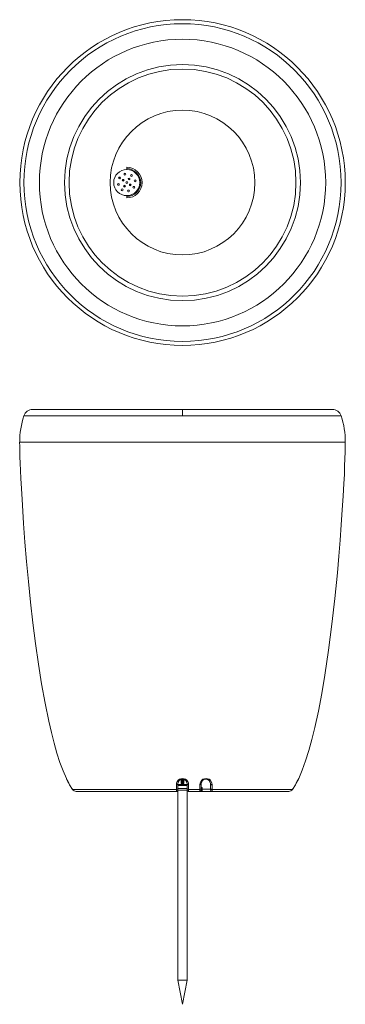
# Model space of a CAD drawing. Header units: inches. Extents: x -70 to 280, y -736 to 321.
import ezdxf

# ---------------------------------------------------------------- set-up
doc = ezdxf.new("R2010")
doc.units = ezdxf.units.IN
doc.header["$MEASUREMENT"] = 0

# ---------------------------------------------------------------- blocks, each defined once
blk = doc.blocks.new('block 2')
at = {"color": 7, "lineweight": 5}
blk.add_open_spline([(231.9, 146.3), (231.9, 216.3), (175.1, 273), (105.1, 273), (35.1, 273), (-21.6, 216.3), (-21.6, 146.3), (-21.6, 76.3), (35.1, 19.6), (105.1, 19.6), (175.1, 19.6), (231.9, 76.3), (231.9, 146.3), (231.9, 146.3), (231.9, 146.3), (231.9, 146.3)], degree=3, knots=[0, 0, 0, 0, 1, 1, 1, 2, 2, 2, 3, 3, 3, 4, 4, 4, 5, 5, 5, 5], dxfattribs=at)
blk = doc.blocks.new('block 3')
at = {"color": 7, "lineweight": 5}
blk.add_open_spline([(227.1, 146.3), (227.1, 213.7), (172.5, 268.2), (105.1, 268.2), (37.8, 268.2), (-16.8, 213.7), (-16.8, 146.3), (-16.8, 79), (37.8, 24.4), (105.1, 24.4), (172.5, 24.4), (227.1, 79), (227.1, 146.3), (227.1, 146.3), (227.1, 146.3), (227.1, 146.3)], degree=3, knots=[0, 0, 0, 0, 1, 1, 1, 2, 2, 2, 3, 3, 3, 4, 4, 4, 5, 5, 5, 5], dxfattribs=at)
blk = doc.blocks.new('block 4')
at = {"color": 7, "lineweight": 5}
blk.add_lwpolyline([(43.7, 156.2), (43.2, 156.1), (42.5, 155.9)], dxfattribs=at)
blk = doc.blocks.new('block 5')
at = {"color": 7, "lineweight": 5}
blk.add_lwpolyline([(37.2, 152.3), (36.9, 151.9), (36.5, 151.2)], dxfattribs=at)
blk = doc.blocks.new('block 6')
at = {"color": 7, "lineweight": 5}
blk.add_lwpolyline([(35.3, 144.9), (35.4, 144.4), (35.6, 143.6)], dxfattribs=at)
blk = doc.blocks.new('block 7')
at = {"color": 7, "lineweight": 5}
blk.add_lwpolyline([(39.2, 138.3), (39.6, 138), (40.3, 137.6)], dxfattribs=at)
blk = doc.blocks.new('block 8')
at = {"color": 7, "lineweight": 5}
blk.add_lwpolyline([(46.6, 136.4), (47.1, 136.5), (47.9, 136.7)], dxfattribs=at)
blk = doc.blocks.new('block 9')
at = {"color": 7, "lineweight": 5}
blk.add_lwpolyline([(53.2, 140.4), (53.5, 140.8), (53.9, 141.4)], dxfattribs=at)
blk = doc.blocks.new('block 10')
at = {"color": 7, "lineweight": 5}
blk.add_lwpolyline([(55.1, 147.8), (55, 148.3), (54.8, 149)], dxfattribs=at)
blk = doc.blocks.new('block 11')
at = {"color": 7, "lineweight": 5}
blk.add_lwpolyline([(51.1, 154.3), (50.7, 154.6), (50.1, 155)], dxfattribs=at)
blk = doc.blocks.new('block 12')
at = {"color": 7, "lineweight": 5}
blk.add_lwpolyline([(48.3, 143.1), (49, 143.9), (49.4, 144.7)], dxfattribs=at)
blk = doc.blocks.new('block 13')
at = {"color": 7, "lineweight": 5}
blk.add_lwpolyline([(42, 149.5), (41.4, 148.8), (41, 147.9)], dxfattribs=at)
blk = doc.blocks.new('block 14')
at = {"color": 7, "lineweight": 5}
blk.add_lwpolyline([(42.1, 149.4), (41.7, 149), (41.6, 148.7)], dxfattribs=at)
blk = doc.blocks.new('block 15')
at = {"color": 7, "lineweight": 5}
blk.add_open_spline([(59.2, 146.3), (59.2, 154), (52.9, 160.3), (45.2, 160.3), (37.5, 160.3), (31.2, 154), (31.2, 146.3), (31.2, 138.6), (37.5, 132.3), (45.2, 132.3), (52.9, 132.3), (59.2, 138.6), (59.2, 146.3), (59.2, 146.3), (59.2, 146.3), (59.2, 146.3)], degree=3, knots=[0, 0, 0, 0, 1, 1, 1, 2, 2, 2, 3, 3, 3, 4, 4, 4, 5, 5, 5, 5], dxfattribs=at)
blk = doc.blocks.new('block 16')
at = {"color": 7, "lineweight": 5}
blk.add_open_spline([(43.7, 142.5), (43.7, 143), (43.2, 143.5), (42.7, 143.5), (42.1, 143.5), (41.7, 143), (41.7, 142.5), (41.7, 141.9), (42.1, 141.5), (42.7, 141.5), (43.2, 141.5), (43.7, 141.9), (43.7, 142.5), (43.7, 142.5), (43.7, 142.5), (43.7, 142.5)], degree=3, knots=[0, 0, 0, 0, 1, 1, 1, 2, 2, 2, 3, 3, 3, 4, 4, 4, 5, 5, 5, 5], dxfattribs=at)
blk = doc.blocks.new('block 17')
at = {"color": 7, "lineweight": 5}
blk.add_open_spline([(50, 143.8), (50, 144.4), (49.6, 144.8), (49, 144.8), (48.5, 144.8), (48, 144.4), (48, 143.8), (48, 143.3), (48.5, 142.8), (49, 142.8), (49.6, 142.8), (50, 143.3), (50, 143.8), (50, 143.8), (50, 143.8), (50, 143.8)], degree=3, knots=[0, 0, 0, 0, 1, 1, 1, 2, 2, 2, 3, 3, 3, 4, 4, 4, 5, 5, 5, 5], dxfattribs=at)
blk = doc.blocks.new('block 18')
at = {"color": 7, "lineweight": 5}
blk.add_open_spline([(48.7, 150.2), (48.7, 150.7), (48.2, 151.2), (47.7, 151.2), (47.1, 151.2), (46.7, 150.7), (46.7, 150.2), (46.7, 149.6), (47.1, 149.2), (47.7, 149.2), (48.2, 149.2), (48.7, 149.6), (48.7, 150.2), (48.7, 150.2), (48.7, 150.2), (48.7, 150.2)], degree=3, knots=[0, 0, 0, 0, 1, 1, 1, 2, 2, 2, 3, 3, 3, 4, 4, 4, 5, 5, 5, 5], dxfattribs=at)
blk = doc.blocks.new('block 19')
at = {"color": 7, "lineweight": 5}
blk.add_open_spline([(37.2, 144.4), (37.2, 145), (36.7, 145.4), (36.2, 145.4), (35.6, 145.4), (35.2, 145), (35.2, 144.4), (35.2, 143.9), (35.6, 143.4), (36.2, 143.4), (36.7, 143.4), (37.2, 143.9), (37.2, 144.4), (37.2, 144.4), (37.2, 144.4), (37.2, 144.4)], degree=3, knots=[0, 0, 0, 0, 1, 1, 1, 2, 2, 2, 3, 3, 3, 4, 4, 4, 5, 5, 5, 5], dxfattribs=at)
blk = doc.blocks.new('block 20')
at = {"color": 7, "lineweight": 5}
blk.add_open_spline([(41.2, 138.6), (41.2, 139.2), (40.7, 139.6), (40.2, 139.6), (39.6, 139.6), (39.2, 139.2), (39.2, 138.6), (39.2, 138.1), (39.6, 137.6), (40.2, 137.6), (40.7, 137.6), (41.2, 138.1), (41.2, 138.6), (41.2, 138.6), (41.2, 138.6), (41.2, 138.6)], degree=3, knots=[0, 0, 0, 0, 1, 1, 1, 2, 2, 2, 3, 3, 3, 4, 4, 4, 5, 5, 5, 5], dxfattribs=at)
blk = doc.blocks.new('block 21')
at = {"color": 7, "lineweight": 5}
blk.add_open_spline([(48.1, 137.3), (48.1, 137.9), (47.6, 138.3), (47.1, 138.3), (46.5, 138.3), (46.1, 137.9), (46.1, 137.3), (46.1, 136.8), (46.5, 136.3), (47.1, 136.3), (47.6, 136.3), (48.1, 136.8), (48.1, 137.3), (48.1, 137.3), (48.1, 137.3), (48.1, 137.3)], degree=3, knots=[0, 0, 0, 0, 1, 1, 1, 2, 2, 2, 3, 3, 3, 4, 4, 4, 5, 5, 5, 5], dxfattribs=at)
blk = doc.blocks.new('block 22')
at = {"color": 7, "lineweight": 5}
blk.add_open_spline([(53.9, 141.3), (53.9, 141.9), (53.4, 142.3), (52.9, 142.3), (52.3, 142.3), (51.9, 141.9), (51.9, 141.3), (51.9, 140.8), (52.3, 140.3), (52.9, 140.3), (53.4, 140.3), (53.9, 140.8), (53.9, 141.3), (53.9, 141.3), (53.9, 141.3), (53.9, 141.3)], degree=3, knots=[0, 0, 0, 0, 1, 1, 1, 2, 2, 2, 3, 3, 3, 4, 4, 4, 5, 5, 5, 5], dxfattribs=at)
blk = doc.blocks.new('block 23')
at = {"color": 7, "lineweight": 5}
blk.add_open_spline([(55.2, 148.2), (55.2, 148.8), (54.7, 149.2), (54.2, 149.2), (53.6, 149.2), (53.2, 148.8), (53.2, 148.2), (53.2, 147.7), (53.6, 147.2), (54.2, 147.2), (54.7, 147.2), (55.2, 147.7), (55.2, 148.2), (55.2, 148.2), (55.2, 148.2), (55.2, 148.2)], degree=3, knots=[0, 0, 0, 0, 1, 1, 1, 2, 2, 2, 3, 3, 3, 4, 4, 4, 5, 5, 5, 5], dxfattribs=at)
blk = doc.blocks.new('block 24')
at = {"color": 7, "lineweight": 5}
blk.add_open_spline([(44.3, 155.3), (44.3, 155.9), (43.8, 156.3), (43.3, 156.3), (42.7, 156.3), (42.3, 155.9), (42.3, 155.3), (42.3, 154.8), (42.7, 154.3), (43.3, 154.3), (43.8, 154.3), (44.3, 154.8), (44.3, 155.3), (44.3, 155.3), (44.3, 155.3), (44.3, 155.3)], degree=3, knots=[0, 0, 0, 0, 1, 1, 1, 2, 2, 2, 3, 3, 3, 4, 4, 4, 5, 5, 5, 5], dxfattribs=at)
blk = doc.blocks.new('block 25')
at = {"color": 7, "lineweight": 5}
blk.add_open_spline([(38.5, 151.3), (38.5, 151.9), (38, 152.3), (37.5, 152.3), (36.9, 152.3), (36.5, 151.9), (36.5, 151.3), (36.5, 150.8), (36.9, 150.3), (37.5, 150.3), (38, 150.3), (38.5, 150.8), (38.5, 151.3), (38.5, 151.3), (38.5, 151.3), (38.5, 151.3)], degree=3, knots=[0, 0, 0, 0, 1, 1, 1, 2, 2, 2, 3, 3, 3, 4, 4, 4, 5, 5, 5, 5], dxfattribs=at)
blk = doc.blocks.new('block 26')
at = {"color": 7, "lineweight": 5}
blk.add_open_spline([(42.3, 148.8), (42.3, 149.4), (41.9, 149.8), (41.3, 149.8), (40.8, 149.8), (40.3, 149.4), (40.3, 148.8), (40.3, 148.3), (40.8, 147.8), (41.3, 147.8), (41.9, 147.8), (42.3, 148.3), (42.3, 148.8), (42.3, 148.8), (42.3, 148.8), (42.3, 148.8)], degree=3, knots=[0, 0, 0, 0, 1, 1, 1, 2, 2, 2, 3, 3, 3, 4, 4, 4, 5, 5, 5, 5], dxfattribs=at)
blk = doc.blocks.new('block 27')
at = {"color": 7, "lineweight": 5}
blk.add_open_spline([(46.2, 146.3), (46.2, 146.9), (45.7, 147.3), (45.2, 147.3), (44.6, 147.3), (44.2, 146.9), (44.2, 146.3), (44.2, 145.8), (44.6, 145.3), (45.2, 145.3), (45.7, 145.3), (46.2, 145.8), (46.2, 146.3), (46.2, 146.3), (46.2, 146.3), (46.2, 146.3)], degree=3, knots=[0, 0, 0, 0, 1, 1, 1, 2, 2, 2, 3, 3, 3, 4, 4, 4, 5, 5, 5, 5], dxfattribs=at)
blk = doc.blocks.new('block 28')
at = {"color": 7, "lineweight": 5}
blk.add_open_spline([(51.2, 154), (51.2, 154.6), (50.7, 155), (50.2, 155), (49.6, 155), (49.2, 154.6), (49.2, 154), (49.2, 153.5), (49.6, 153), (50.2, 153), (50.7, 153), (51.2, 153.5), (51.2, 154), (51.2, 154), (51.2, 154), (51.2, 154)], degree=3, knots=[0, 0, 0, 0, 1, 1, 1, 2, 2, 2, 3, 3, 3, 4, 4, 4, 5, 5, 5, 5], dxfattribs=at)
blk = doc.blocks.new('block 29')
at = {"color": 7, "lineweight": 5}
blk.add_lwpolyline([(45.2, 162.8), (45.2, 160.2)], dxfattribs=at)
blk = doc.blocks.new('block 30')
at = {"color": 7, "lineweight": 5}
blk.add_lwpolyline([(45.2, 132.5), (45.2, 129.8)], dxfattribs=at)
blk = doc.blocks.new('block 31')
at = {"color": 7, "lineweight": 5}
blk.add_lwpolyline([(41.6, 148.7), (41.1, 147.8)], dxfattribs=at)
blk = doc.blocks.new('block 32')
at = {"color": 253, "lineweight": 5}
blk.add_lwpolyline([(38.5, 151.4), (37.7, 150.4)], dxfattribs=at)
blk = doc.blocks.new('block 33')
at = {"color": 7, "lineweight": 5}
blk.add_open_spline([(105.1, -24.1), (199.3, -24.1), (275.6, 52.2), (275.6, 146.3), (275.6, 240.5), (199.3, 316.8), (105.1, 316.8)], degree=3, knots=[0, 0, 0, 0, 1, 1, 1, 2, 2, 2, 2], dxfattribs=at)
blk = doc.blocks.new('block 34')
at = {"color": 7, "lineweight": 5}
blk.add_open_spline([(105.1, -7.5), (190.1, -7.5), (259, 61.4), (259, 146.3), (259, 231.3), (190.1, 300.2), (105.1, 300.2)], degree=3, knots=[0, 0, 0, 0, 1, 1, 1, 2, 2, 2, 2], dxfattribs=at)
blk = doc.blocks.new('block 35')
at = {"color": 7, "lineweight": 5}
blk.add_open_spline([(105.1, 316.8), (11, 316.8), (-65.3, 240.5), (-65.3, 146.3), (-65.3, 52.2), (11, -24.1), (105.1, -24.1)], degree=3, knots=[0, 0, 0, 0, 1, 1, 1, 2, 2, 2, 2], dxfattribs=at)
blk = doc.blocks.new('block 36')
at = {"color": 7, "lineweight": 5}
blk.add_open_spline([(105.1, 300.2), (20.2, 300.2), (-48.7, 231.3), (-48.7, 146.3), (-48.7, 61.4), (20.2, -7.5), (105.1, -7.5)], degree=3, knots=[0, 0, 0, 0, 1, 1, 1, 2, 2, 2, 2], dxfattribs=at)
blk = doc.blocks.new('block 37')
at = {"color": 7, "lineweight": 5}
blk.add_open_spline([(280, 146.3), (280, 242.9), (201.7, 321.2), (105.1, 321.2), (8.6, 321.2), (-69.7, 242.9), (-69.7, 146.3)], degree=3, knots=[0, 0, 0, 0, 1, 1, 1, 2, 2, 2, 2], dxfattribs=at)
blk = doc.blocks.new('block 38')
at = {"color": 7, "lineweight": 5}
blk.add_open_spline([(280, 146.3), (280, 49.7), (201.7, -28.5), (105.1, -28.5), (8.6, -28.5), (-69.7, 49.7), (-69.7, 146.3)], degree=3, knots=[0, 0, 0, 0, 1, 1, 1, 2, 2, 2, 2], dxfattribs=at)
blk = doc.blocks.new('block 39')
at = {"color": 7, "lineweight": 5}
blk.add_open_spline([(105.1, 68.6), (148.1, 68.6), (182.9, 103.4), (182.9, 146.3), (182.9, 189.3), (148.1, 224.1), (105.1, 224.1)], degree=3, knots=[0, 0, 0, 0, 1, 1, 1, 2, 2, 2, 2], dxfattribs=at)
blk = doc.blocks.new('block 40')
at = {"color": 7, "lineweight": 5}
blk.add_open_spline([(105.1, 224.1), (62.2, 224.1), (27.4, 189.3), (27.4, 146.3), (27.4, 103.4), (62.2, 68.6), (105.1, 68.6)], degree=3, knots=[0, 0, 0, 0, 1, 1, 1, 2, 2, 2, 2], dxfattribs=at)
blk = doc.blocks.new('block 41')
at = {"color": 7, "lineweight": 5}
blk.add_open_spline([(45.2, 129.8), (54.3, 129.8), (61.7, 137.2), (61.7, 146.3), (61.7, 155.4), (54.3, 162.8), (45.2, 162.8)], degree=3, knots=[0, 0, 0, 0, 1, 1, 1, 2, 2, 2, 2], dxfattribs=at)
blk = doc.blocks.new('block 42')
at = {"color": 7, "lineweight": 5}
blk.add_open_spline([(45.2, 131.3), (53.5, 131.3), (60.2, 138), (60.2, 146.3), (60.2, 154.6), (53.5, 161.3), (45.2, 161.3)], degree=3, knots=[0, 0, 0, 0, 1, 1, 1, 2, 2, 2, 2], dxfattribs=at)
blk = doc.blocks.new('block 43')
at = {"color": 7, "lineweight": 5}
blk.add_open_spline([(42, 143.2), (42.3, 142.8), (43.1, 142.3), (43.6, 142.1)], degree=3, dxfattribs=at)
blk = doc.blocks.new('block 44')
at = {"color": 7, "lineweight": 5}
blk.add_open_spline([(48.4, 149.5), (48, 149.9), (47.3, 150.4), (46.7, 150.5)], degree=3, dxfattribs=at)

msp = doc.modelspace()

# ---------------------------------------------------------------- linework, layer by layer
at = {"color": 8, "linetype": 'Continuous', "lineweight": 15}
for p, q in [((275.7, -104.2), (-65.5, -104.2)), ((105.1, -104.2), (105.1, -97.3)), ((103.7, -494.5), (103.7, -497.9)), ((104.6, -494.3), (104.6, -498.4)), ((105.6, -498.4), (105.6, -494.3)), ((106.5, -497.9), (106.5, -494.5)), ((110.1, -499.7), (100, -499.7)), ((125.1, -503), (126.3, -503)), ((125.1, -503.6), (126.3, -503)), ((126.3, -504.8), (135.2, -504.8))]:
    msp.add_line(p, q, dxfattribs=at)
at = {"color": 7, "linetype": 'Continuous', "lineweight": 15}
for p, q in [((266.2, -97.2), (-56, -97.2)), ((-69.9, -132.2), (280.1, -132.2)), ((104.1, -494.4), (104.1, -497.9)), ((106.1, -494.4), (106.1, -497.9)), ((-13.2, -505), (-16.2, -500)), ((98.6, -505), (-13.2, -505)), ((98.6, -507.2), (-9, -507.2)), ((9.3, -507.2), (9.3, -507.2)), ((10, -507.3), (9.9, -507.3)), ((10.5, -507.2), (10, -507.2)), ((10.6, -507.3), (10.5, -507.3)), ((11.2, -507.2), (11.2, -507.2)), ((91.7, -507.2), (91.7, -507.2)), ((92.4, -507.3), (92.2, -507.3)), ((92.9, -507.2), (92.4, -507.2)), ((93, -507.3), (92.9, -507.3)), ((93.6, -507.2), (93.6, -507.2)), ((98.6, -500), (98.6, -505)), ((98.6, -507.2), (98.9, -507.2)), ((98.6, -507.2), (98.6, -507.2)), ((100, -500.7), (110.2, -500.7)), ((100.1, -505.7), (100.1, -499.2)), ((110.1, -504.2), (100.1, -504.2)), ((110.1, -505.7), (100.1, -505.7)), ((100.1, -505.9), (100.1, -710)), ((104.1, -498), (104.1, -497.9)), ((104.6, -498.4), (105.1, -498.4)), ((104.7, -498.9), (105.1, -498.9)), ((105.1, -498.4), (105.6, -498.4)), ((105.1, -498.9), (105.1, -498.4)), ((105.1, -498.9), (105.6, -498.9)), ((106.1, -497.9), (106.5, -497.9)), ((110.1, -499.2), (110.1, -505.7)), ((110.1, -710), (110.1, -505.9)), ((111.4, -507.2), (111.6, -507.2)), ((111.6, -507.2), (136.3, -507.2)), ((111.7, -505), (111.7, -500)), ((123.8, -505), (111.7, -505)), ((117.4, -507.3), (117.2, -507.3)), ((118, -507.3), (117.9, -507.3)), ((123.7, -507.2), (123.6, -507.2)), ((123.7, -507.2), (123.9, -507.2)), ((123.8, -500), (123.8, -505)), ((125.1, -499.2), (125.1, -505.7)), ((126.3, -503), (125.5, -504.7)), ((126.3, -503), (126.3, -504.8)), ((135.1, -505.7), (135.1, -499.2)), ((136.4, -507.2), (136.7, -507.2)), ((219.3, -507.2), (136.6, -507.2)), ((137, -505), (137, -500)), ((223.5, -505), (137, -505)), ((199, -507.2), (199, -507.2)), ((199.8, -507.3), (199.6, -507.3)), ((200.2, -507.2), (199.8, -507.2)), ((200.4, -507.3), (200.2, -507.3)), ((201, -507.2), (201, -507.2)), ((226.5, -500), (223.5, -505)), ((100.1, -710), (105.1, -735.7)), ((100.1, -710), (110.1, -710)), ((105.1, -735.7), (110.1, -710))]:
    msp.add_line(p, q, dxfattribs=at)
at = {"color": 7, "linetype": 'Continuous', "lineweight": 15, "flags": 128}
for points in [[(-69.9, -132.2), (-69.8, -136.5), (-69.7, -141.8), (-69.6, -147.9), (-69.3, -154.9), (-69, -162.7), (-68.6, -171.2), (-68, -182.1), (-67.3, -193.9), (-66.6, -206.4), (-65.7, -219.6), (-64.2, -239.5), (-62.4, -260.4), (-60.4, -282), (-58.1, -304.1), (-55.6, -326.3), (-52.8, -348.5), (-49.7, -370.5), (-46.3, -391.8), (-42.6, -412.4), (-38.6, -431.9), (-35.8, -444), (-32.9, -455.4), (-29.8, -466.1), (-26.6, -476.1), (-23.2, -485.2), (-19.7, -493.4)], [(230, -493.4), (233.8, -484.4), (237.4, -474.4), (240.9, -463.4), (244.2, -451.4), (247.3, -438.7), (251.2, -421), (254.7, -402.2), (258.1, -382.6), (262.1, -355.5), (265.7, -327.8), (268.8, -300), (271.6, -272.5), (273.2, -254.7), (274.6, -237.4), (275.8, -220.9), (276.9, -205.1), (277.8, -190.4), (278.6, -176.8), (279.1, -167), (279.4, -158), (279.7, -150), (280, -143), (280.1, -137), (280.1, -132.2)], [(-19.7, -493.4), (-19.6, -493.6), (-19.5, -493.7)], [(229.7, -493.7), (229.9, -493.6), (230, -493.4)], [(100.1, -499.2), (100.1, -499.4), (100, -499.5), (99.9, -499.7), (99.7, -499.8), (99.4, -499.9), (99.2, -499.9), (98.9, -500), (98.6, -500)], [(98.6, -505), (98.9, -505), (99.2, -504.9), (99.4, -504.8), (99.7, -504.7), (99.9, -504.6), (100, -504.5), (100.1, -504.3), (100.1, -504.1)], [(101.9, -500.7), (101.7, -500.7), (101.4, -500.4), (101.3, -500.1), (101.3, -499.7)], [(103.7, -497.9), (103.9, -497.9), (104, -497.9), (104.1, -497.9), (104.1, -497.9)], [(110.1, -499.2), (110.2, -499.5), (110.4, -499.7), (110.6, -499.8), (110.8, -499.9), (111.1, -499.9), (111.7, -500)], [(111.7, -505), (111.4, -505), (111.1, -504.9), (110.8, -504.8), (110.6, -504.7), (110.4, -504.6), (110.2, -504.5), (110.2, -504.3), (110.1, -504.1)], [(125.1, -499.2), (125, -499.5), (124.8, -499.7), (124.3, -499.9), (123.8, -500)], [(125.1, -504.1), (125.1, -504.3), (125, -504.4), (124.9, -504.6), (124.8, -504.7), (124.6, -504.8), (124.3, -504.9), (124.1, -504.9), (123.8, -505)], [(126.4, -507.2), (126.5, -507.2), (126.6, -507.2)], [(135.1, -499.2), (135.2, -499.4), (135.3, -499.6), (135.5, -499.7), (135.7, -499.8), (136, -499.9), (136.3, -500), (136.6, -500), (137, -500)], [(135.1, -504.1), (135.2, -504.3), (135.3, -504.5), (135.5, -504.7), (135.7, -504.8), (136, -504.9), (136.3, -505), (136.6, -505), (137, -505)]]:
    msp.add_lwpolyline(points, dxfattribs=at)
at = {"color": 7, "linetype": 'Continuous', "lineweight": 15}
for centre, radius, start, end in [((21.8, -132.2), 91.6, 162.1685, 180), ((-56.1, -106.9), 9.64, 88.8567, 163.5946), ((266.4, -106.9), 9.67, 16.5542, 90.9944), ((188.5, -132.2), 91.6, 0, 17.8315), ((269.2, -344.3), 325.1, 207.297, 208.6116), ((137.2, -415.1), 175.4, 206.6544, 208.9513), ((142.9, -412), 181.8, 206.7055, 208.9246), ((105.1, -499.9), 6.57, 359.8455, 180.1545), ((105.1, -499.2), 5, 0, 180), ((130.4, -499.9), 6.57, 359.8502, 180.1498), ((130.1, -499.2), 5, 360, 180), ((-58.9, -344.3), 325.1, 331.3883, 332.7031), ((67.3, -412), 181.8, 331.0754, 333.2945), ((73, -415.1), 175.4, 331.0487, 333.3456), ((-9, -502.2), 5, 212.9802, 270.0062), ((98.6, -505.7), 1.5, 280.4213, 360), ((104.7, -498), 0.942, 176.9619, 269.261), ((104.6, -498), 0.488, 178.1312, 271.491), ((102, -498.9), 2.71, 358.9887, 9.3727), ((105.6, -498), 0.49, 268.8116, 1.5661), ((105.6, -498), 0.942, 270.7416, 3.0355), ((108.3, -498.9), 2.71, 170.6298, 181.0088), ((107.3, -138.1), 362.7, 269.858, 270.4444), ((111.6, -505.7), 1.5, 180, 270), ((87.3, -505.4), 24.4, 355.572, 0.9235), ((123.6, -505.7), 1.5, 280.4351, 360), ((127.9, -506.2), 2.86, 148.06, 167.8245), ((126.6, -505.7), 1.5, 180, 270), ((126.4, -499.6), 5.19, 259.6298, 268.0556), ((131.3, -505.3), 5.06, 173.9428, 202.616), ((136.6, -505.7), 1.5, 180, 270), ((131.7, -505.3), 5.31, 339.0267, 4.1076), ((219.3, -502.2), 5, 269.9938, 327.0198)]:
    msp.add_arc(centre, radius, start, end, dxfattribs=at)
at = {"color": 8, "linetype": 'Continuous', "lineweight": 15}
for centre, radius, start, end in [((127.1, -505.3), 28.5, 179.3317, 183.7666), ((113.7, -505.3), 10.1, 349.3397, 1.8575), ((123.7, -505.7), 2.11, 28.0805, 45.3144)]:
    msp.add_arc(centre, radius, start, end, dxfattribs=at)

# ---------------------------------------------------------------- block references
for name in ['block 37', 'block 35', 'block 33', 'block 36', 'block 34', 'block 2', 'block 3', 'block 40', 'block 39', 'block 15', 'block 29', 'block 41', 'block 42', 'block 5', 'block 25', 'block 32', 'block 26', 'block 13', 'block 31', 'block 14', 'block 24', 'block 4', 'block 18', 'block 44', 'block 28', 'block 11', 'block 23', 'block 10', 'block 38', 'block 19', 'block 6', 'block 20', 'block 7', 'block 16', 'block 43', 'block 27', 'block 21', 'block 17', 'block 12', 'block 22', 'block 9', 'block 30', 'block 8']:
    msp.add_blockref(name, (0, 0))

doc.saveas('drawing.dxf')
